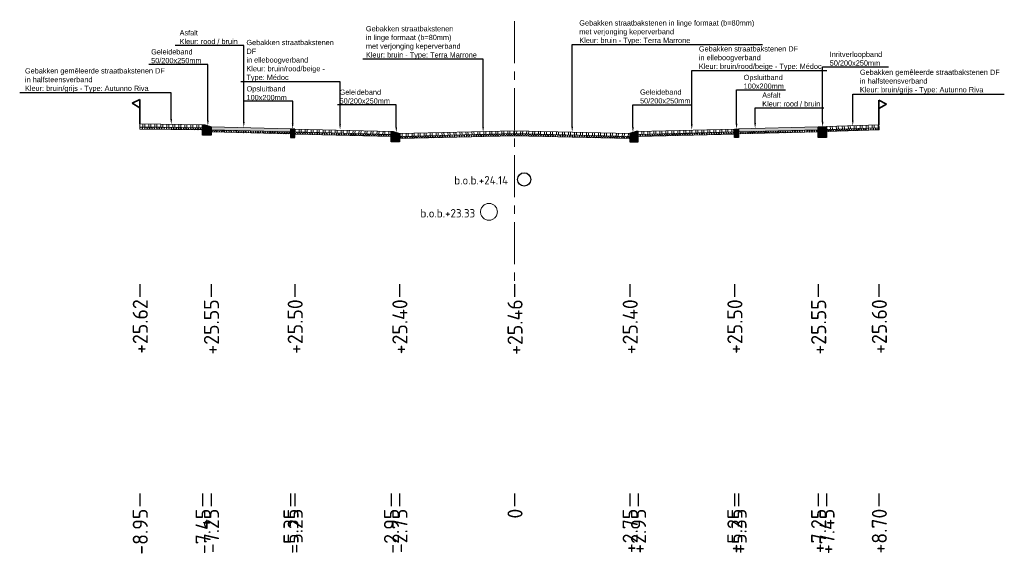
# Model space of a CAD drawing. Header units: metres. Extents: x 198530 to 198748, y 355169 to 355318.
# Tile 4 of 37: x 198570 to 198593, y 355169 to 355182. Entities that reach past the tile are written whole.
import ezdxf
from ezdxf import colors
from ezdxf.entities.mleader import LeaderData, LeaderLine
from ezdxf.math import Vec2, Vec3

# ---------------------------------------------------------------- set-up
doc = ezdxf.new("R2010")
doc.units = ezdxf.units.M
doc.linetypes.add('AM-AS', pattern=[16, 10, -2, 2, -2])
doc.linetypes.add('RI-GWA', pattern=[18.45, 6, -1.8, 1.75, -1.8, 1.75, -1.8, 1.75, -1.8])
doc.layers.get('Defpoints').update_dxf_attribs({"lineweight": 25})
for name, color, linetype, lineweight in [('B-WE-RI-GWA-BESTAANDE RIOLERING', 252, 'RI-GWA', 18), ('C3D-LABELS', 7, 'Continuous', 25), ('N-WE-AM-AS-G', 10, 'AM-AS', 18), ('N-WE-VH-VERHARDING_FUNDERING-G', 7, 'Continuous', 35), ('X-XX-AL-T25', 7, 'Continuous', 25)]:
    doc.layers.add(name, color=color, linetype=linetype, lineweight=lineweight)
doc.layers.add('N-WE-AL-DETAIL-G', color=7, linetype='Continuous')
doc.layers.add('N-WE-RI-DWA-NIEUWE RIOLERING', color=7, linetype='Continuous')
doc.styles.add('NLCS-ISO', font='NLCS-ISO.ttf')
doc.styles.add('NLCS-ISO-M200-T25', font='NLCS-ISO.ttf', dxfattribs={"height": 0.5})
doc.styles.add('NLCS-ISO-M50-T25', font='NLCS-ISO.ttf', dxfattribs={"height": 0.125})
pattern_1 = [(60, (-3613.88653, -302.51122), (-0.0433012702, 0.025), []), (120, (-3613.88653, -302.51122), (-0.0433012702, -0.025), [])]

# ---------------------------------------------------------------- blocks, each defined once
blk = doc.blocks.new('*U12')
at = {"lineweight": 9}
h = blk.add_hatch(dxfattribs=at)
h.set_pattern_fill('ANSI32', color=252, scale=0.015, angle=47)
h.paths.add_polyline_path([(0, 0), (-2.75, -0.069), (-2.749, -0.139), (0.001, -0.07)])
h = blk.add_hatch(dxfattribs=at)
h.set_pattern_fill('AVH-ASFALT', color=252, scale=0.05, pattern_type=2)
h.set_pattern_definition(pattern_1)
h.paths.add_polyline_path([(0.001, -0.07), (-2.749, -0.139), (-2.749, -0.189), (0.001, -0.12)])
for points in [[(0.001, -0.12), (-2.749, -0.189), (-2.75, -0.069), (0, 0)], [(0.001, -0.07), (-2.749, -0.139)]]:
    blk.add_lwpolyline(points, dxfattribs=at)
at = {"layer": 'Defpoints', "color": 6, "lineweight": 9}
for points in [[(0, 0), (-2.75, -0.069), (-2.749, -0.139), (0.001, -0.07)], [(0.001, -0.07), (-2.749, -0.139), (-2.749, -0.189), (0.001, -0.12)]]:
    blk.add_lwpolyline(points, close=True, dxfattribs=at)
blk = doc.blocks.new('*U14')
at = {"lineweight": 9}
h = blk.add_hatch(dxfattribs=at)
h.set_pattern_fill('ANSI32', color=252, scale=0.015, angle=47)
h.paths.add_polyline_path([(0, 0), (-2.75, -0.069), (-2.749, -0.139), (0.001, -0.07)])
h = blk.add_hatch(dxfattribs=at)
h.set_pattern_fill('AVH-ASFALT', color=252, scale=0.05, pattern_type=2)
h.set_pattern_definition(pattern_1)
h.paths.add_polyline_path([(0.001, -0.07), (-2.749, -0.139), (-2.749, -0.189), (0.001, -0.12)])
for points in [[(0.001, -0.12), (-2.749, -0.189), (-2.75, -0.069), (0, 0)], [(0.001, -0.07), (-2.749, -0.139)]]:
    blk.add_lwpolyline(points, dxfattribs=at)
at = {"layer": 'Defpoints', "color": 6, "lineweight": 9}
for points in [[(0, 0), (-2.75, -0.069), (-2.749, -0.139), (0.001, -0.07)], [(0.001, -0.07), (-2.749, -0.139), (-2.749, -0.189), (0.001, -0.12)]]:
    blk.add_lwpolyline(points, close=True, dxfattribs=at)
blk = doc.blocks.new('Geleideband_5-20x25')
at = {"layer": 'N-WE-AL-DETAIL-G'}
h = blk.add_hatch(color=252, dxfattribs=at)
h.dxf.hatch_style = 1
h.paths.add_polyline_path([(0.2, -0.25), (0, -0.25), (0, 0), (0.05, 0), (0.2, -0.05)])
blk.add_lwpolyline([(0.2, -0.25), (0, -0.25), (0, 0), (0.05, 0), (0.2, -0.05)], close=True)
blk = doc.blocks.new('*U13')
at = {"lineweight": 9}
h = blk.add_hatch(dxfattribs=at)
h.set_pattern_fill('ANSI32', color=252, scale=0.015, angle=47)
h.paths.add_polyline_path([(0, 0), (-2.3, -0.057), (-2.299, -0.127), (0.001, -0.07)])
h = blk.add_hatch(dxfattribs=at)
h.set_pattern_fill('AVH-ASFALT', color=252, scale=0.05, pattern_type=2)
h.set_pattern_definition(pattern_1)
h.paths.add_polyline_path([(0.001, -0.07), (-2.299, -0.127), (-2.299, -0.177), (0.001, -0.12)])
for points in [[(0.001, -0.12), (-2.299, -0.177), (-2.3, -0.057), (0, 0)], [(0.001, -0.07), (-2.299, -0.127)]]:
    blk.add_lwpolyline(points, dxfattribs=at)
at = {"layer": 'Defpoints', "color": 6, "lineweight": 9}
for points in [[(0, 0), (-2.3, -0.057), (-2.299, -0.127), (0.001, -0.07)], [(0.001, -0.07), (-2.299, -0.127), (-2.299, -0.177), (0.001, -0.12)]]:
    blk.add_lwpolyline(points, close=True, dxfattribs=at)
blk = doc.blocks.new('Opsluitband_100x200')
at = {"layer": 'N-WE-AL-DETAIL-G'}
h = blk.add_hatch(color=252, dxfattribs=at)
h.dxf.hatch_style = 1
h.paths.add_polyline_path([(0.1, 0), (0, 0), (0, -0.2), (0.1, -0.2)])
blk.add_lwpolyline([(0, -0.2), (0, 0), (0.1, 0), (0.1, -0.2)], close=True)
blk = doc.blocks.new('*U103')
at = {"lineweight": 9}
h = blk.add_hatch(color=252, dxfattribs=at)
h.dxf.hatch_style = 1
h.paths.add_polyline_path([(0, 0), (-1.9, -0.048), (-1.899, -0.117), (0.001, -0.07)])
h = blk.add_hatch(dxfattribs=at)
h.set_pattern_fill('AVH-ASFALT', color=252, scale=0.05, pattern_type=2)
h.set_pattern_definition(pattern_1)
h.paths.add_polyline_path([(0.001, -0.07), (-1.899, -0.117), (-1.899, -0.167), (0.001, -0.12)])
for points in [[(0.001, -0.12), (-1.899, -0.167), (-1.9, -0.048), (0, 0)], [(0.001, -0.07), (-1.899, -0.117)]]:
    blk.add_lwpolyline(points, dxfattribs=at)
at = {"layer": 'Defpoints', "color": 6, "lineweight": 9}
for points in [[(0, 0), (-1.9, -0.048), (-1.899, -0.117), (0.001, -0.07)], [(0.001, -0.07), (-1.899, -0.117), (-1.899, -0.167), (0.001, -0.12)]]:
    blk.add_lwpolyline(points, close=True, dxfattribs=at)
blk = doc.blocks.new('Inritverloopband_20x25')
at = {"layer": 'N-WE-AL-DETAIL-G'}
h = blk.add_hatch(color=252, dxfattribs=at)
h.dxf.hatch_style = 1
h.paths.add_polyline_path([(0.2, -0.25), (0, -0.25), (0, 0), (0.2, 0)])
blk.add_lwpolyline([(0.2, -0.25), (0, -0.25), (0, 0), (0.2, 0)], close=True)
blk.add_lwpolyline([(0.2, 0), (0.2, 0.01)])
blk = doc.blocks.new('*U23')
at = {"lineweight": 9}
h = blk.add_hatch(dxfattribs=at)
h.set_pattern_fill('ANSI32', color=252, scale=0.015, angle=47)
h.paths.add_polyline_path([(0, 0), (-1.25, -0.031), (-1.249, -0.101), (0.001, -0.07)])
h = blk.add_hatch(dxfattribs=at)
h.set_pattern_fill('AVH-ASFALT', color=252, scale=0.05, pattern_type=2)
h.set_pattern_definition(pattern_1)
h.paths.add_polyline_path([(0.001, -0.07), (-1.249, -0.101), (-1.249, -0.151), (0.001, -0.12)])
for points in [[(0.001, -0.12), (-1.249, -0.151), (-1.25, -0.031), (0, 0)], [(0.001, -0.07), (-1.249, -0.101)]]:
    blk.add_lwpolyline(points, dxfattribs=at)
at = {"layer": 'Defpoints', "color": 6, "lineweight": 9}
for points in [[(0, 0), (-1.25, -0.031), (-1.249, -0.101), (0.001, -0.07)], [(0.001, -0.07), (-1.249, -0.101), (-1.249, -0.151), (0.001, -0.12)]]:
    blk.add_lwpolyline(points, close=True, dxfattribs=at)
blk = doc.blocks.new('OBJ_Grens')
at = {"layer": 'N-WE-VH-VERHARDING_FUNDERING-G'}
for p, q in [((0, 0), (0, 0.586)), ((0, 0.586), (0.179, 0.496)), ((0.179, 0.496), (0, 0.386))]:
    blk.add_line(p, q, dxfattribs=at)
blk = doc.blocks.new('*U24')
at = {"lineweight": 9}
h = blk.add_hatch(dxfattribs=at)
h.set_pattern_fill('ANSI32', color=252, scale=0.015, angle=47)
h.paths.add_polyline_path([(0, 0), (-1.5, -0.037), (-1.499, -0.107), (0.001, -0.07)])
h = blk.add_hatch(dxfattribs=at)
h.set_pattern_fill('AVH-ASFALT', color=252, scale=0.05, pattern_type=2)
h.set_pattern_definition(pattern_1)
h.paths.add_polyline_path([(0.001, -0.07), (-1.499, -0.107), (-1.499, -0.157), (0.001, -0.12)])
for points in [[(0.001, -0.12), (-1.499, -0.157), (-1.5, -0.037), (0, 0)], [(0.001, -0.07), (-1.499, -0.107)]]:
    blk.add_lwpolyline(points, dxfattribs=at)
at = {"layer": 'Defpoints', "color": 6, "lineweight": 9}
for points in [[(0, 0), (-1.5, -0.037), (-1.499, -0.107), (0.001, -0.07)], [(0.001, -0.07), (-1.499, -0.107), (-1.499, -0.157), (0.001, -0.12)]]:
    blk.add_lwpolyline(points, close=True, dxfattribs=at)

msp = doc.modelspace()

# ---------------------------------------------------------------- linework, layer by layer
at = {"layer": 'B-WE-RI-GWA-BESTAANDE RIOLERING'}
msp.add_circle((198581.148, 355177.528), 0.2, dxfattribs=at)
at = {"layer": 'C3D-LABELS', "color": 7, "linetype": 'Continuous', "lineweight": 25}
for p, q in [((198572.81, 355175.801), (198572.81, 355175.501)), ((198574.51, 355175.801), (198574.51, 355175.501)), ((198576.51, 355175.801), (198576.51, 355175.501)), ((198579.01, 355175.801), (198579.01, 355175.501)), ((198581.76, 355175.801), (198581.76, 355175.501)), ((198584.51, 355175.801), (198584.51, 355175.501)), ((198587.01, 355175.801), (198587.01, 355175.501)), ((198589.01, 355175.801), (198589.01, 355175.501)), ((198590.46, 355175.801), (198590.46, 355175.501)), ((198572.81, 355170.802), (198572.81, 355170.502)), ((198574.31, 355170.802), (198574.31, 355170.502)), ((198574.51, 355170.802), (198574.51, 355170.502)), ((198576.41, 355170.802), (198576.41, 355170.502)), ((198576.51, 355170.802), (198576.51, 355170.502)), ((198578.81, 355170.802), (198578.81, 355170.502)), ((198579.01, 355170.802), (198579.01, 355170.502)), ((198581.76, 355170.802), (198581.76, 355170.502)), ((198584.51, 355170.802), (198584.51, 355170.502)), ((198584.71, 355170.802), (198584.71, 355170.502)), ((198587.01, 355170.802), (198587.01, 355170.502)), ((198587.11, 355170.802), (198587.11, 355170.502)), ((198589.01, 355170.802), (198589.01, 355170.502)), ((198589.21, 355170.802), (198589.21, 355170.502)), ((198590.46, 355170.802), (198590.46, 355170.502))]:
    msp.add_line(p, q, dxfattribs=at)
at = {"layer": 'N-WE-AM-AS-G', "ltscale": 0.1}
msp.add_lwpolyline([(198581.76, 355182.081), (198581.76, 355175.838)], dxfattribs=at)
at = {"layer": 'N-WE-RI-DWA-NIEUWE RIOLERING'}
msp.add_circle((198581.988, 355178.302), 0.158, dxfattribs=at)

# ---------------------------------------------------------------- block references
at = {"layer": 'N-WE-AL-DETAIL-G', "xscale": -1}
for name, p in [('OBJ_Grens', (198572.81, 355179.626)), ('*U103', (198574.51, 355179.555)), ('Opsluitband_100x200', (198576.51, 355179.505)), ('*U13', (198576.51, 355179.505)), ('*U14', (198581.76, 355179.466)), ('Geleideband_5-20x25', (198584.71, 355179.448))]:
    msp.add_blockref(name, p, dxfattribs=at)
at = {"layer": 'N-WE-AL-DETAIL-G'}
for name, p in [('OBJ_Grens', (198590.46, 355179.606)), ('Geleideband_5-20x25', (198574.31, 355179.605)), ('Geleideband_5-20x25', (198578.81, 355179.447)), ('*U12', (198581.76, 355179.466)), ('Inritverloopband_20x25', (198589.01, 355179.555))]:
    msp.add_blockref(name, p, dxfattribs=at)
at = {"layer": 'N-WE-AL-DETAIL-G', "xscale": -1}
for name, p, rotation in [('*U24', (198572.81, 355179.626), 0.6118771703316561), ('*U13', (198584.71, 355179.447), 2.868139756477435)]:
    msp.add_blockref(name, p, dxfattribs=dict(at, rotation=rotation))
at = {"layer": 'N-WE-AL-DETAIL-G'}
for name, p, rotation in [('Opsluitband_100x200', (198587.01, 355179.505), 0.0002486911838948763), ('*U103', (198589.01, 355179.555), 0.0002486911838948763), ('*U23', (198590.46, 355179.606), 0.4502156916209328)]:
    msp.add_blockref(name, p, dxfattribs=dict(at, rotation=rotation))

# ---------------------------------------------------------------- texts
at = {"layer": 'B-WE-RI-GWA-BESTAANDE RIOLERING', "insert": (198579.511, 355177.594), "char_height": 0.2, "attachment_point": 1, "style": 'NLCS-ISO-M200-T25'}
msp.add_mtext_dynamic_manual_height_columns('b.o.b.+23.33', width=1.70356, gutter_width=2.5, heights=[0.543], dxfattribs=at)
at = {"layer": 'C3D-LABELS', "color": 7, "linetype": 'Continuous', "lineweight": 25, "char_height": 0.36, "attachment_point": 6, "rotation": 90, "style": 'NLCS-ISO'}
for s, insert in [('+25.62', (198572.82, 355175.44)), ('+25.55', (198574.52, 355175.44)), ('+25.50', (198576.52, 355175.44)), ('+25.40', (198579.02, 355175.44)), ('+25.46', (198581.77, 355175.44)), ('+25.40', (198584.52, 355175.44)), ('+25.50', (198587.02, 355175.44)), ('+25.55', (198589.02, 355175.44)), ('+25.60', (198590.47, 355175.44)), ('-8.95', (198572.82, 355170.44)), ('-7.45', (198574.32, 355170.44)), ('-7.25', (198574.52, 355170.44)), ('-5.35', (198576.42, 355170.44)), ('-5.25', (198576.52, 355170.44)), ('-2.95', (198578.82, 355170.44)), ('-2.75', (198579.02, 355170.44)), ('0', (198581.77, 355170.44)), ('+2.75', (198584.52, 355170.44)), ('+2.95', (198584.72, 355170.44)), ('+5.25', (198587.02, 355170.44)), ('+5.35', (198587.12, 355170.44)), ('+7.25', (198589.02, 355170.44)), ('+7.45', (198589.22, 355170.44)), ('+8.70', (198590.47, 355170.44))]:
    msp.add_mtext(s, dxfattribs=dict(at, insert=insert))
at = {"layer": 'X-XX-AL-T25', "insert": (198580.318, 355178.381), "char_height": 0.2, "attachment_point": 1, "style": 'NLCS-ISO-M200-T25'}
msp.add_mtext_dynamic_manual_height_columns('b.o.b.+24.14', width=1.70356, gutter_width=2.5, heights=[0.543], dxfattribs=at)

# ---------------------------------------------------------------- leaders
at = {"layer": 'X-XX-AL-T25'}
ml = msp.add_multileader_mtext('Standard', dxfattribs=at)
ml.set_content('{\\fArial|b0|i0|c0|p34;Gebakken straatbakstenen \\Pin linge formaat (b=80mm) \\Pmet verjonging keperverband\\PKleur: bruin - Type: Terra Marrone}', color=256, style='NLCS-ISO-M50-T25')
ml.set_leader_properties(color=256, linetype='ByLayer', lineweight=-1)
ml.build(insert=Vec2(0, 0))
ml.multileader.update_dxf_attribs({"text_left_attachment_type": 5, "text_right_attachment_type": 5, "dogleg_length": 0.125, "arrow_head_size": 0.125})
ctx = ml.context
ctx.base_point, ctx.char_height, ctx.arrow_head_size, ctx.landing_gap_size, ctx.plane_origin = Vec3(198578.164, 355181.172), 0.125, 0.125, 0.045, Vec3(198581.527, 355179.779)
ctx.left_attachment, ctx.right_attachment = 5, 5
notes = []
notes.append((ctx, [(1, (1, 1, 0), (198581.008, 355181.172), (-1, 0), 0.125, [(0, [(198581.008, 355179.432)], 0, [])])]))
ctx.mtext.insert, ctx.mtext.flow_direction = Vec3(198578.209, 355181.963), 5
ml = msp.add_multileader_mtext('Standard', dxfattribs=at)
ml.set_content('{\\fArial|b0|i0|c0|p34;Gebakken straatbakstenen in linge formaat (b=80mm) \\Pmet verjonging keperverband\\PKleur: bruin - Type: Terra Marrone}', color=256, style='NLCS-ISO-M50-T25')
ml.set_leader_properties(color=256, linetype='ByLayer', lineweight=-1)
ml.build(insert=Vec2(0, 0))
ml.multileader.update_dxf_attribs({"text_left_attachment_type": 5, "text_right_attachment_type": 5, "dogleg_length": 0.125, "arrow_head_size": 0.125})
ctx = ml.context
ctx.base_point, ctx.char_height, ctx.arrow_head_size, ctx.landing_gap_size, ctx.plane_origin = Vec3(198583.26, 355181.521), 0.125, 0.125, 0.045, Vec3(198583.654, 355179.783)
ctx.left_attachment, ctx.right_attachment = 5, 5
notes.append((ctx, [(0, (1, 1, 0), (198583.135, 355181.521), (1, 0), 0.125, [(0, [(198583.135, 355179.435)], 0, [])])]))
ctx.mtext.insert, ctx.mtext.flow_direction = Vec3(198583.305, 355182.101), 5
ml = msp.add_multileader_mtext('Standard', dxfattribs=at)
ml.set_content('{\\fArial|b0|i0|c0|p34;Asfalt\\PKleur: rood / bruin}', color=256, style='NLCS-ISO-M50-T25')
ml.set_leader_properties(color=256, linetype='ByLayer', lineweight=-1)
ml.build(insert=Vec2(0, 0))
ml.multileader.update_dxf_attribs({"text_left_attachment_type": 5, "text_right_attachment_type": 5, "dogleg_length": 0.125, "arrow_head_size": 0.125})
ctx = ml.context
ctx.base_point, ctx.char_height, ctx.arrow_head_size, ctx.landing_gap_size, ctx.plane_origin = Vec3(198573.715, 355181.503), 0.125, 0.125, 0.045, Vec3(198575.813, 355179.911)
ctx.left_attachment, ctx.right_attachment = 5, 5
notes.append((ctx, [(1, (1, 1, 0), (198575.293, 355181.503), (-1, 0), 0.125, [(0, [(198575.293, 355179.545)], 0, [])])]))
ctx.mtext.insert, ctx.mtext.flow_direction = Vec3(198573.76, 355181.866), 5
ml = msp.add_multileader_mtext('Standard', dxfattribs=at)
ml.set_content('{\\fArial|b0|i0|c0|p34;Gebakken straatbakstenen \\PDF \\Pin elleboogverband\\PKleur: bruin/rood/beige - \\PType: Médoc}', color=256, style='NLCS-ISO-M50-T25')
ml.set_leader_properties(color=256, linetype='ByLayer', lineweight=-1)
ml.build(insert=Vec2(0, 0))
ml.multileader.update_dxf_attribs({"text_left_attachment_type": 5, "text_right_attachment_type": 5, "dogleg_length": 0.125, "arrow_head_size": 0.125})
ctx = ml.context
ctx.base_point, ctx.char_height, ctx.arrow_head_size, ctx.landing_gap_size, ctx.plane_origin = Vec3(198575.31, 355180.634), 0.125, 0.125, 0.045, Vec3(198577.072, 355179.836)
ctx.left_attachment, ctx.right_attachment = 5, 5
notes.append((ctx, [(0, (1, 1, 0), (198577.591, 355180.634), (-1, 0), 0.125, [(0, [(198577.591, 355179.489)], 0, [])])]))
ctx.mtext.insert, ctx.mtext.flow_direction = Vec3(198575.355, 355181.634), 5
ml = msp.add_multileader_mtext('Standard', dxfattribs=at)
ml.set_content('{\\fArial|b0|i0|c0|p34;Gebakken straatbakstenen DF \\Pin elleboogverband\\PKleur: bruin/rood/beige - Type: Médoc}', color=256, style='NLCS-ISO-M50-T25')
ml.set_leader_properties(color=256, linetype='ByLayer', lineweight=-1)
ml.build(insert=Vec2(0, 0))
ml.multileader.update_dxf_attribs({"text_left_attachment_type": 5, "text_right_attachment_type": 5, "dogleg_length": 0.125, "arrow_head_size": 0.125})
ctx = ml.context
ctx.base_point, ctx.char_height, ctx.arrow_head_size, ctx.landing_gap_size, ctx.plane_origin = Vec3(198586.115, 355180.899), 0.125, 0.125, 0.045, Vec3(198586.509, 355179.836)
ctx.left_attachment, ctx.right_attachment = 5, 5
notes.append((ctx, [(0, (1, 1, 0), (198585.99, 355180.899), (1, 0), 0.125, [(0, [(198585.99, 355179.489)], 0, [])])]))
ctx.mtext.insert, ctx.mtext.flow_direction = Vec3(198586.16, 355181.482), 5
ml = msp.add_multileader_mtext('Standard', dxfattribs=at)
ml.set_content('{\\fArial|b0|i0|c0|p34;Geleideband\\P50/200x250mm}', color=256, style='NLCS-ISO-M50-T25')
ml.set_leader_properties(color=256, linetype='ByLayer', lineweight=-1)
ml.build(insert=Vec2(0, 0))
ml.multileader.update_dxf_attribs({"text_left_attachment_type": 5, "text_right_attachment_type": 5, "dogleg_length": 0.125, "arrow_head_size": 0.125})
ctx = ml.context
ctx.base_point, ctx.char_height, ctx.arrow_head_size, ctx.landing_gap_size, ctx.plane_origin = Vec3(198573.035, 355181.049), 0.125, 0.125, 0.045, Vec3(198574.954, 355179.931)
ctx.left_attachment, ctx.right_attachment = 5, 5
notes.append((ctx, [(1, (1, 1, 0), (198574.435, 355181.049), (-1, 0), 0.125, [(0, [(198574.435, 355179.583)], 0, [])])]))
ctx.mtext.insert, ctx.mtext.flow_direction = Vec3(198573.08, 355181.411), 5
ml = msp.add_multileader_mtext('Standard', dxfattribs=at)
ml.set_content('{\\fArial|b0|i0|c0|p34;Inritverloopband \\P50/200x250mm}', color=256, style='NLCS-ISO-M50-T25')
ml.set_leader_properties(color=256, linetype='ByLayer', lineweight=-1)
ml.build(insert=Vec2(0, 0))
ml.multileader.update_dxf_attribs({"text_left_attachment_type": 5, "text_right_attachment_type": 5, "dogleg_length": 0.125, "arrow_head_size": 0.125})
ctx = ml.context
ctx.base_point, ctx.char_height, ctx.arrow_head_size, ctx.landing_gap_size, ctx.plane_origin = Vec3(198589.24, 355180.992), 0.125, 0.125, 0.045, Vec3(198589.634, 355179.901)
ctx.left_attachment, ctx.right_attachment = 5, 5
notes.append((ctx, [(0, (1, 1, 0), (198589.115, 355180.992), (1, 0), 0.125, [(0, [(198589.115, 355179.553)], 0, [])])]))
ctx.mtext.insert, ctx.mtext.flow_direction = Vec3(198589.285, 355181.352), 5
ml = msp.add_multileader_mtext('Standard', dxfattribs=at)
ml.set_content('{\\fArial|b0|i0|c0|p34;Gebakken gemêleerde straatbakstenen DF \\Pin halfsteensverband\\PKleur: bruin/grijs - Type: Autunno Riva}', color=256, style='NLCS-ISO-M50-T25')
ml.set_leader_properties(color=256, linetype='ByLayer', lineweight=-1)
ml.build(insert=Vec2(0, 0))
ml.multileader.update_dxf_attribs({"text_left_attachment_type": 5, "text_right_attachment_type": 5, "dogleg_length": 0.125, "arrow_head_size": 0.125})
ctx = ml.context
ctx.base_point, ctx.char_height, ctx.arrow_head_size, ctx.landing_gap_size, ctx.plane_origin = Vec3(198570.023, 355180.372), 0.125, 0.125, 0.045, Vec3(198572.003, 355179.905)
ctx.left_attachment, ctx.right_attachment = 5, 5
notes.append((ctx, [(1, (1, 1, 0), (198573.56, 355180.372), (-1, 0), 0.125, [(0, [(198573.56, 355179.616)], 0, [])])]))
ctx.mtext.insert, ctx.mtext.flow_direction = Vec3(198570.068, 355180.957), 5
ml = msp.add_multileader_mtext('Standard', dxfattribs=at)
ml.set_content('{\\fArial|b0|i0|c0|p34;Opsluitband\\P100x200mm}', color=256, style='NLCS-ISO-M50-T25')
ml.set_leader_properties(color=256, linetype='ByLayer', lineweight=-1)
ml.build(insert=Vec2(0, 0))
ml.multileader.update_dxf_attribs({"text_left_attachment_type": 5, "text_right_attachment_type": 5, "dogleg_length": 0.125, "arrow_head_size": 0.125})
ctx = ml.context
ctx.base_point, ctx.char_height, ctx.arrow_head_size, ctx.landing_gap_size, ctx.plane_origin = Vec3(198587.185, 355180.439), 0.125, 0.125, 0.045, Vec3(198587.579, 355179.853)
ctx.left_attachment, ctx.right_attachment = 5, 5
notes.append((ctx, [(0, (1, 1, 0), (198587.06, 355180.439), (1, 0), 0.125, [(0, [(198587.06, 355179.505)], 0, [])])]))
ctx.mtext.insert, ctx.mtext.flow_direction = Vec3(198587.23, 355180.8), 5
ml = msp.add_multileader_mtext('Standard', dxfattribs=at)
ml.set_content('{\\fArial|b0|i0|c0|p34;Gebakken gemêleerde straatbakstenen DF \\Pin halfsteensverband\\PKleur: bruin/grijs - Type: Autunno Riva}', color=256, style='NLCS-ISO-M50-T25')
ml.set_leader_properties(color=256, linetype='ByLayer', lineweight=-1)
ml.build(insert=Vec2(0, 0))
ml.multileader.update_dxf_attribs({"text_left_attachment_type": 5, "text_right_attachment_type": 5, "dogleg_length": 0.125, "arrow_head_size": 0.125})
ctx = ml.context
ctx.base_point, ctx.char_height, ctx.arrow_head_size, ctx.landing_gap_size, ctx.plane_origin = Vec3(198589.96, 355180.339), 0.125, 0.125, 0.045, Vec3(198588.278, 355179.872)
ctx.left_attachment, ctx.right_attachment = 5, 5
notes.append((ctx, [(0, (1, 1, 0), (198589.835, 355180.339), (1, 0), 0.125, [(0, [(198589.835, 355179.582)], 0, [])])]))
ctx.mtext.insert, ctx.mtext.flow_direction = Vec3(198590.005, 355180.924), 5
ml = msp.add_multileader_mtext('Standard', dxfattribs=at)
ml.set_content('{\\fArial|b0|i0|c0|p34;Opsluitband\\P100x200mm}', color=256, style='NLCS-ISO-M50-T25')
ml.set_leader_properties(color=256, linetype='ByLayer', lineweight=-1)
ml.build(insert=Vec2(0, 0))
ml.multileader.update_dxf_attribs({"text_left_attachment_type": 5, "text_right_attachment_type": 5, "dogleg_length": 0.125, "arrow_head_size": 0.125})
ctx = ml.context
ctx.base_point, ctx.char_height, ctx.arrow_head_size, ctx.landing_gap_size, ctx.plane_origin = Vec3(198575.314, 355180.167), 0.125, 0.125, 0.045, Vec3(198576.979, 355179.853)
ctx.left_attachment, ctx.right_attachment = 5, 5
notes.append((ctx, [(1, (1, 1, 0), (198576.46, 355180.167), (-1, 0), 0.125, [(0, [(198576.46, 355179.505)], 0, [])])]))
ctx.mtext.insert, ctx.mtext.flow_direction = Vec3(198575.359, 355180.528), 5
ml = msp.add_multileader_mtext('Standard', dxfattribs=at)
ml.set_content('{\\fArial|b0|i0|c0|p34;Geleideband\\P50/200x250mm}', color=256, style='NLCS-ISO-M50-T25')
ml.set_leader_properties(color=256, linetype='ByLayer', lineweight=-1)
ml.build(insert=Vec2(0, 0))
ml.multileader.update_dxf_attribs({"text_left_attachment_type": 5, "text_right_attachment_type": 5, "dogleg_length": 0.125, "arrow_head_size": 0.125})
ctx = ml.context
ctx.base_point, ctx.char_height, ctx.arrow_head_size, ctx.landing_gap_size, ctx.plane_origin = Vec3(198577.535, 355180.084), 0.125, 0.125, 0.045, Vec3(198579.454, 355179.77)
ctx.left_attachment, ctx.right_attachment = 5, 5
notes.append((ctx, [(1, (1, 1, 0), (198578.935, 355180.084), (-1, 0), 0.125, [(0, [(198578.935, 355179.422)], 0, [])])]))
ctx.mtext.insert, ctx.mtext.flow_direction = Vec3(198577.58, 355180.447), 5
ml = msp.add_multileader_mtext('Standard', dxfattribs=at)
ml.set_content('{\\fArial|b0|i0|c0|p34;Geleideband\\P50/200x250mm}', color=256, style='NLCS-ISO-M50-T25')
ml.set_leader_properties(color=256, linetype='ByLayer', lineweight=-1)
ml.build(insert=Vec2(0, 0))
ml.multileader.update_dxf_attribs({"text_left_attachment_type": 5, "text_right_attachment_type": 5, "dogleg_length": 0.125, "arrow_head_size": 0.125})
ctx = ml.context
ctx.base_point, ctx.char_height, ctx.arrow_head_size, ctx.landing_gap_size, ctx.plane_origin = Vec3(198584.71, 355180.087), 0.125, 0.125, 0.045, Vec3(198585.104, 355179.773)
ctx.left_attachment, ctx.right_attachment = 5, 5
notes.append((ctx, [(0, (1, 1, 0), (198584.585, 355180.087), (1, 0), 0.125, [(0, [(198584.585, 355179.425)], 0, [])])]))
ctx.mtext.insert, ctx.mtext.flow_direction = Vec3(198584.755, 355180.45), 5
ml = msp.add_multileader_mtext('Standard', dxfattribs=at)
ml.set_content('{\\fArial|b0|i0|c0|p34;Asfalt\\PKleur: rood / bruin}', color=256, style='NLCS-ISO-M50-T25')
ml.set_leader_properties(color=256, linetype='ByLayer', lineweight=-1)
ml.build(insert=Vec2(0, 0))
ml.multileader.update_dxf_attribs({"text_left_attachment_type": 5, "text_right_attachment_type": 5, "dogleg_length": 0.125, "arrow_head_size": 0.125})
ctx = ml.context
ctx.base_point, ctx.char_height, ctx.arrow_head_size, ctx.landing_gap_size, ctx.plane_origin = Vec3(198587.628, 355180.015), 0.125, 0.125, 0.045, Vec3(198588.023, 355179.869)
ctx.left_attachment, ctx.right_attachment = 5, 5
notes.append((ctx, [(0, (1, 1, 0), (198587.503, 355180.015), (1, 0), 0.125, [(0, [(198587.503, 355179.522)], 0, [])])]))
ctx.mtext.insert, ctx.mtext.flow_direction = Vec3(198587.673, 355180.378), 5
for ctx, leaders in notes:
    for number, flags, end, landing, length, lines in leaders:
        leader = LeaderData()
        leader.index, (leader.has_last_leader_line, leader.has_dogleg_vector, leader.attachment_direction) = number, flags
        leader.last_leader_point, leader.dogleg_vector, leader.dogleg_length = Vec3(end), Vec3(landing), length
        for number, points, colour, breaks in lines:
            line = LeaderLine()
            line.index, line.vertices, line.color, line.breaks = number, Vec3.list(points), colors.encode_raw_color(colour), breaks
            leader.lines.append(line)
        ctx.leaders.append(leader)

doc.saveas('drawing.dxf')
